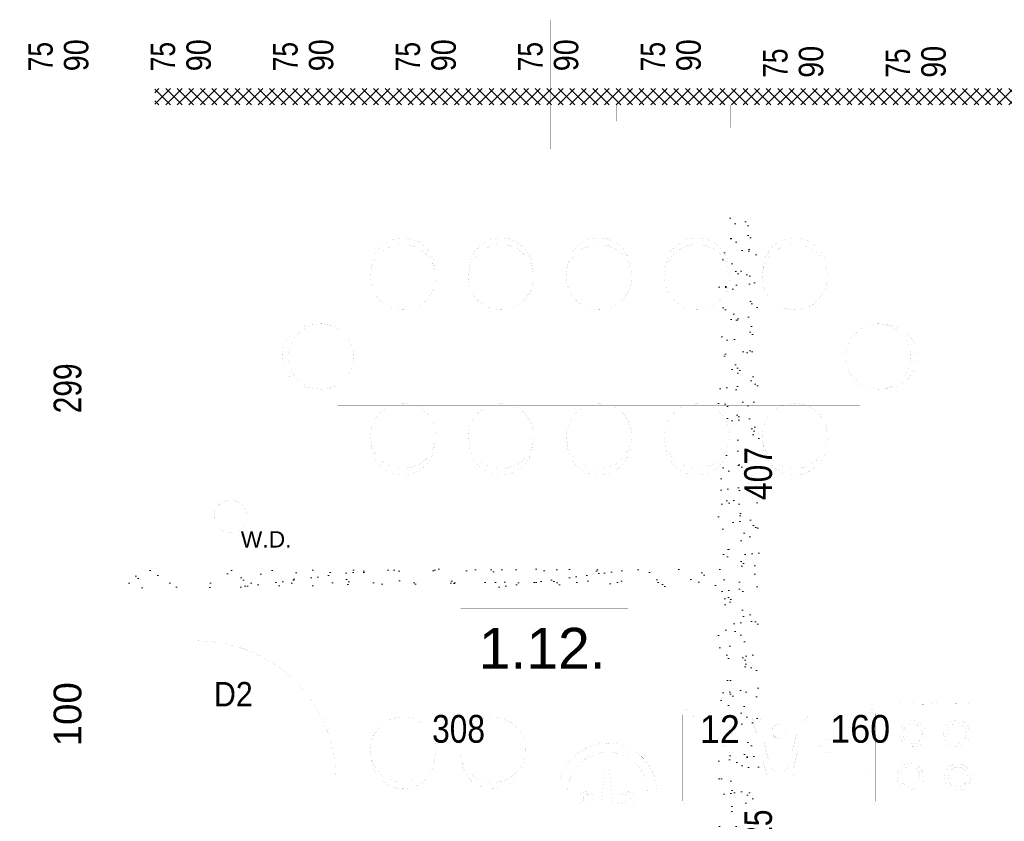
# Paper-space layout 'Layout1' of a CAD drawing. Header units: inches. Extents: x 7368 to 30263, y 5719 to 13940.
# Tile 33 of 44: x 11188 to 11791, y 12893 to 13384. Entities that reach past the tile are written whole.
import ezdxf
from ezdxf.enums import TextEntityAlignment as Align

# ---------------------------------------------------------------- set-up
doc = ezdxf.new("R2010")
doc.units = ezdxf.units.IN
doc.header["$LTSCALE"] = 2
doc.header["$MEASUREMENT"] = 0
for name, pattern in [('ACAD_ISO04W100', [30, 24, -3, 0, -3]), ('ACAD_ISO07W100', [3, 0, -3]), ('DASHED', [0.75, 0.5, -0.25]), ('DASHEDX2', [1.5, 1, -0.5]), ('HIDDEN', [9.525, 6.35, -3.175]), ('OS', [60, 30, -15, 0, -15]), ('PRZERYW', [60, 30, -30])]:
    doc.linetypes.add(name, pattern=pattern)
for name, color, linetype, lineweight in [('A CIENKA', 7, 'CONTINUOUS', 13), ('A KRESKOWANIA', 7, 'CONTINUOUS', 5), ('A MURY ISTN', 7, 'CONTINUOUS', 15), ('A OPISY', 7, 'CONTINUOUS', 15), ('A OSIE', 7, 'ACAD_ISO04W100', 13), ('A PRZERYWANIA', 7, 'HIDDEN', 15), ('A WYMIARY', 7, 'CONTINUOUS', 9), ('ECIANA_PROJEKT', 7, 'CONTINUOUS', 15), ('WYBURZENIA', 7, 'CONTINUOUS', 9)]:
    doc.layers.add(name, color=color, linetype=linetype, lineweight=lineweight)
doc.styles.get("Standard").update_dxf_attribs({"font": 'arial.ttf'})
pattern_1 = [(37.5, (117, 107), (-0.503947, 15.41459), [0, -12.16, 0, -13.6, 0, -13]), (7.5, (117, 107), (14.158214, 22.577169), [0, -6.56, 0, -10.96, 0, -4.2]), (-32.5, (110.042, 100.042), (24.913135, 0.045272), [0, -4, 0, -14.4, 0, -18.8]), (-42.5, (110.042, 100.042), (24.049013, 7.021405), [0, -2, 0, -9.44, 0, -10.8])]

psp = doc.layouts.get("Layout1")

# ---------------------------------------------------------------- hatches: boundary and pattern name
at = {"layer": 'A KRESKOWANIA', "linetype": 'Continuous'}
h = psp.add_hatch(dxfattribs=at)
h.set_pattern_fill('AR-SAND_S0_1', color=254, scale=8, style=0)
h.set_pattern_definition(pattern_1)
h.paths.add_polyline_path([(11640.55, 13262.96), (11615.55, 13262.96), (11615.55, 13245.49, -0.209495), (11621.97, 13231.29, -0.060505), (11622.55, 13226.5, -0.219217), (11615.55, 13211.3), (11615.55, 13207.96), (11640.55, 13207.96)], flags=0)
h = psp.add_hatch(dxfattribs=at)
h.set_pattern_fill('AR-SAND_S0_1', color=254, scale=8, style=0)
h.set_pattern_definition(pattern_1)
h.paths.add_polyline_path([(11622.55, 13226.5, 0.219217), (11615.55, 13241.7), (11615.55, 13211.3, 0.219217)], flags=0)
h = psp.add_hatch(dxfattribs=at)
h.set_pattern_fill('AR-SAND_S0_1', color=254, scale=8, style=0)
h.set_pattern_definition(pattern_1)
h.paths.add_polyline_path([(11640.55, 13207.96), (11615.55, 13207.96), (11615.55, 13147.96), (11640.55, 13147.96)], flags=0)
h = psp.add_hatch(dxfattribs=at)
h.set_pattern_fill('AR-SAND_S0_1', color=254, scale=8, style=0)
h.set_pattern_definition(pattern_1)
h.paths.add_polyline_path([(11640.55, 13147.96), (11615.55, 13147.96), (11615.55, 13144.62, -0.219217), (11622.55, 13129.42, -0.060505), (11621.97, 13124.63, -0.209495), (11615.55, 13110.43), (11615.55, 13047.96), (11302.55, 13047.96), (11302.55, 13035.96), (11615.55, 13035.96), (11615.55, 12949.96), (11640.55, 12949.96)], flags=0)
h = psp.add_hatch(dxfattribs=at)
h.set_pattern_fill('AR-SAND_S0_1', color=254, scale=8, style=0)
h.set_pattern_definition(pattern_1)
h.paths.add_polyline_path([(11290.55, 13047.96), (11254.55, 13047.96), (11254.55, 13035.96), (11290.55, 13035.96)], flags=0)
h = psp.add_hatch(dxfattribs=at)
h.set_pattern_fill('AR-SAND_S0_1', color=254, scale=8, style=0)
h.set_pattern_definition(pattern_1)
h.paths.add_polyline_path([(11640.55, 12949.96), (11615.55, 12949.96), (11615.55, 12948.97), (11640.55, 12948.97)], flags=0)
h = psp.add_hatch(dxfattribs=at)
h.set_pattern_fill('AR-SAND_S0_1', color=254, scale=8, style=0)
h.set_pattern_definition(pattern_1)
h.paths.add_polyline_path([(11640.55, 12948.97), (11615.55, 12948.97), (11615.55, 12944.9), (11634.72, 12944.9), (11635.56, 12944.78), (11636.23, 12944.27), (11636.56, 12943.49), (11640.55, 12927.43)], flags=0)
h = psp.add_hatch(dxfattribs=at)
h.set_pattern_fill('AR-SAND_S0_1', color=254, scale=8, style=0)
h.set_pattern_definition(pattern_1)
h.paths.add_polyline_path([(11636.56, 12943.49), (11636.23, 12944.27), (11635.56, 12944.78), (11634.72, 12944.9), (11615.55, 12944.9), (11615.55, 12908.12), (11640.55, 12908.12), (11640.55, 12927.43)], flags=0)
h.paths.add_polyline_path([(11625.86, 12930.07), (11626.79, 12929.13), (11627.39, 12927.95), (11627.6, 12926.64), (11627.39, 12925.34), (11626.79, 12924.16), (11625.86, 12923.23), (11624.68, 12922.63), (11623.38, 12922.42), (11622.07, 12922.63), (11620.89, 12923.23), (11619.95, 12924.16), (11619.36, 12925.34), (11619.15, 12926.64), (11619.36, 12927.95), (11619.95, 12929.13), (11620.89, 12930.07), (11622.07, 12930.67), (11623.38, 12930.87), (11624.68, 12930.67)], flags=0)
h.paths.add_polyline_path([(11627.6, 12926.64), (11627.39, 12927.95), (11626.79, 12929.13), (11625.86, 12930.07), (11624.68, 12930.67), (11623.38, 12930.87), (11622.07, 12930.67), (11620.89, 12930.07), (11619.95, 12929.13), (11619.36, 12927.95), (11619.15, 12926.64), (11619.36, 12925.34), (11619.95, 12924.16), (11620.89, 12923.23), (11622.07, 12922.63), (11623.38, 12922.42), (11624.68, 12922.63), (11625.86, 12923.23), (11626.79, 12924.16), (11627.39, 12925.34)], flags=0)
h = psp.add_hatch(dxfattribs=at)
h.set_pattern_fill('AR-SAND_S0_1', color=254, scale=8, style=0)
h.set_pattern_definition(pattern_1)
h.paths.add_polyline_path([(11640.55, 12908.12), (11615.55, 12908.12), (11615.55, 12903.9), (11640.55, 12903.9)], flags=0)
h = psp.add_hatch(dxfattribs=at)
h.set_pattern_fill('AR-SAND_S0_1', color=254, scale=8, style=0)
h.set_pattern_definition(pattern_1)
h.paths.add_polyline_path([(11640.55, 12903.9), (11615.55, 12903.9), (11615.55, 12889.96), (11640.55, 12889.96)], flags=0)
at = {"layer": 'A OPISY', "linetype": 'Continuous'}
h = psp.add_hatch(dxfattribs=at)
h.set_pattern_fill('ANSI37_S0_4', color=2, scale=40, style=0)
h.set_pattern_definition([(45, (117, 107), (-3.5355339, 3.5355339), []), (135, (117, 107), (-3.5355339, -3.5355339), [])])
h.paths.add_polyline_path([(12435.71, 13341.96), (11270.55, 13341.96), (11270.55, 13331.96), (12435.71, 13331.96)], flags=0)

# ---------------------------------------------------------------- linework, layer by layer
at = {"layer": 'A CIENKA', "color": 7, "linetype": 'Continuous', "const_width": 0.018}
for points in [[(11045.55, 13341.96), (11285.55, 13341.96)], [(11457.9, 13023.71), (11560.38, 13023.71)], [(11457.9, 12969.8), (11457.9, 13023.71)], [(11560.38, 13023.71), (11560.38, 12969.8)], [(11301.55, 13008.96), (11291.55, 13008.96)], [(11291.55, 13008.96), (11291.55, 13003.96)], [(11301.55, 13003.96), (11301.55, 13008.96)], [(11291.55, 13003.96), (11301.55, 13003.96)], [(11560.38, 12969.8), (11457.9, 12969.8)], [(11337.81, 12958.96), (11300.03, 12958.96)], [(11381.55, 12918.96), (11296.55, 12918.96)], [(11296.55, 12918.96), (11296.55, 12913.96)], [(11381.55, 12913.96), (11381.55, 12918.96)], [(11291.55, 12908.96), (11291.55, 12913.96)], [(11291.55, 12913.96), (11301.55, 12913.96)], [(11301.55, 12908.96), (11291.55, 12908.96)], [(11296.55, 12913.96), (11381.55, 12913.96)], [(11301.55, 12913.96), (11301.55, 12908.96)]]:
    psp.add_lwpolyline(points, dxfattribs=at)
psp.add_lwpolyline([(11381.55, 12918.96, 0.414214), (11296.55, 13003.96, 0.414214)], format="xyb", dxfattribs=at)
at = {"layer": 'A KRESKOWANIA', "color": 254, "linetype": 'Continuous', "const_width": 0.018}
for points in [[(11213.05, 13304.85), (11213.05, 13383.85)], [(11288.05, 13304.85), (11288.05, 13383.85)], [(11363.05, 13304.85), (11363.05, 13383.85)], [(11438.05, 13304.85), (11438.05, 13383.85)], [(11513.05, 13304.85), (11513.05, 13383.85)], [(11588.05, 13304.85), (11588.05, 13383.85)], [(11663.05, 13300.85), (11663.05, 13379.85)], [(11738.05, 13300.85), (11738.05, 13379.85)], [(11702.42, 13207.96), (11382.55, 13207.96)], [(11382.55, 13207.96), (11382.55, 13147.96)], [(11702.42, 13147.96), (11702.42, 13207.96)], [(11382.55, 13147.96), (11702.42, 13147.96)], [(11316.87, 13106.58), (11316.87, 13053.38)], [(11343.47, 13079.98), (11290.26, 13079.98)], [(11782.42, 12962.96), (11507.27, 12962.96)], [(11507.27, 12962.96), (11507.27, 12902.96)], [(11717.46, 12902.96), (11717.46, 12962.96)], [(11717.46, 12962.96), (11777.46, 12962.96)], [(11727.21, 12966.89), (11727.08, 12965.18)], [(11727.08, 12965.18), (11735, 12965.31)], [(11735.1, 12966.93), (11727.21, 12966.89)], [(11735, 12965.31), (11735.18, 12966.88)], [(11738.53, 12966.82), (11738.39, 12965.11)], [(11738.39, 12965.11), (11746.31, 12965.25)], [(11746.41, 12966.86), (11738.53, 12966.82)], [(11746.31, 12965.25), (11746.49, 12966.81)], [(11749.46, 12966.88), (11749.33, 12965.17)], [(11749.33, 12965.17), (11757.25, 12965.3)], [(11757.35, 12966.92), (11749.46, 12966.88)], [(11757.25, 12965.3), (11757.43, 12966.87)], [(11760.78, 12967.07), (11760.64, 12965.35)], [(11760.64, 12965.35), (11768.56, 12965.49)], [(11768.66, 12967.11), (11760.78, 12967.07)], [(11768.56, 12965.49), (11768.74, 12967.06)], [(11777.46, 12962.96), (11777.46, 12902.96)], [(11777.46, 12902.96), (11717.46, 12902.96)]]:
    psp.add_lwpolyline(points, dxfattribs=at)
for points in [[(11442.55, 13226.5, 1), (11402.55, 13226.5, 1)], [(11502.55, 13226.5, 1), (11462.55, 13226.5, 1)], [(11562.55, 13226.5, 1), (11522.55, 13226.5, 1)], [(11622.55, 13226.5, 1), (11582.55, 13226.5, 1)], [(11682.42, 13226.5, 1), (11642.42, 13226.5, 1)], [(11392.47, 13177.96, 1), (11352.47, 13177.96, 1)], [(11733.54, 13177.96, 1), (11693.54, 13177.96, 1)], [(11442.55, 13129.42, 1), (11402.55, 13129.42, 1)], [(11502.55, 13129.42, 1), (11462.55, 13129.42, 1)], [(11562.55, 13129.42, 1), (11522.55, 13129.42, 1)], [(11622.55, 13129.42, 1), (11582.55, 13129.42, 1)], [(11682.42, 13129.42, 1), (11642.42, 13129.42, 1)], [(11442.55, 12937.3, 1), (11402.55, 12937.3, 1)], [(11497.56, 12937.3, 1), (11457.56, 12937.3, 1)], [(11742.64, 12947.05, 1), (11726.6, 12947.05, 1)], [(11740.64, 12947.05, 1), (11728.6, 12947.05, 1)], [(11769.7, 12947.22, 1), (11753.66, 12947.22, 1)], [(11767.7, 12947.22, 1), (11755.66, 12947.22, 1)], [(11741.03, 12920.86, 1), (11724.99, 12920.86, 1)], [(11739.03, 12920.86, 1), (11726.99, 12920.86, 1)], [(11770.28, 12920.6, 1), (11754.24, 12920.6, 1)], [(11768.28, 12920.6, 1), (11756.24, 12920.6, 1)]]:
    psp.add_lwpolyline(points, format="xyb", close=True, dxfattribs=at)
for points in [[(11441.97, 13231.29, 0.98873), (11403.13, 13231.29, 0.98873)], [(11501.97, 13231.29, 0.98873), (11463.13, 13231.29, 0.98873)], [(11561.97, 13231.29, 0.98873), (11523.13, 13231.29, 0.98873)], [(11621.97, 13231.29, 0.98873), (11583.13, 13231.29, 0.98873)], [(11681.84, 13231.29, 0.98873), (11643, 13231.29, 0.98873)], [(11367.68, 13197.38, 0.98873), (11367.68, 13158.54, 0.98873)], [(11718.33, 13158.54, 0.98873), (11718.33, 13197.38, 0.98873)], [(11403.13, 13124.63, 0.98873), (11441.97, 13124.63, 0.98873)], [(11463.13, 13124.63, 0.98873), (11501.97, 13124.63, 0.98873)], [(11523.13, 13124.63, 0.98873), (11561.97, 13124.63, 0.98873)], [(11583.13, 13124.63, 0.98873), (11621.97, 13124.63, 0.98873)], [(11643, 13124.63, 0.98873), (11681.84, 13124.63, 0.98873)], [(11403.13, 12932.51, 0.98873), (11441.97, 12932.51, 0.98873)], [(11458.14, 12932.51, 0.98873), (11496.98, 12932.51, 0.98873)]]:
    psp.add_lwpolyline(points, format="xyb", dxfattribs=at)
at = {"layer": 'A KRESKOWANIA', "color": 254, "linetype": 'DASHED', "const_width": 0.018}
psp.add_lwpolyline([(11326.87, 13079.98, 1), (11306.87, 13079.98, 1)], format="xyb", close=True, dxfattribs=at)
at = {"layer": 'A KRESKOWANIA', "color": 250, "linetype": 'Continuous', "const_width": 0.018}
for points in [[(11593.88, 12958.65), (11593.88, 12905.78)], [(11593.95, 12958.65), (11594.14, 12959.75)], [(11594.14, 12959.75), (11594.68, 12960.73)], [(11594.68, 12960.73), (11595.52, 12961.48)], [(11595.52, 12961.48), (11596.56, 12961.91)], [(11596.56, 12961.91), (11597.68, 12961.97)], [(11708.28, 12961.97), (11597.68, 12961.97)], [(11599.41, 12956.49), (11599.75, 12957.27)], [(11599.75, 12957.27), (11600.42, 12957.78)], [(11600.42, 12957.78), (11601.26, 12957.9)], [(11601.26, 12957.9), (11634.72, 12957.9)], [(11634.72, 12957.9), (11635.56, 12957.78)], [(11635.56, 12957.78), (11636.23, 12957.27)], [(11636.23, 12957.27), (11636.56, 12956.49)], [(11641.71, 12955.91), (11642.57, 12956.73)], [(11642.57, 12956.73), (11643.64, 12957.25)], [(11643.64, 12957.25), (11644.81, 12957.43)], [(11644.81, 12957.43), (11661.12, 12957.43)], [(11661.12, 12957.43), (11662.3, 12957.25)], [(11662.3, 12957.25), (11663.36, 12956.73)], [(11663.36, 12956.73), (11664.23, 12955.91)], [(11669.17, 12956.49), (11669.51, 12957.27)], [(11669.51, 12957.27), (11670.18, 12957.78)], [(11670.18, 12957.78), (11671.02, 12957.9)], [(11704.48, 12957.9), (11671.02, 12957.9)], [(11704.48, 12957.9), (11705.32, 12957.78)], [(11705.32, 12957.78), (11705.99, 12957.27)], [(11705.99, 12957.27), (11706.32, 12956.49)], [(11708.28, 12961.97), (11709.3, 12961.93)], [(11709.3, 12961.93), (11710.26, 12961.59)], [(11710.26, 12961.59), (11711.07, 12960.96)], [(11711.07, 12960.96), (11711.65, 12960.13)], [(11711.65, 12960.13), (11711.96, 12959.15)], [(11711.85, 12905.78), (11711.85, 12959.64)], [(11599.41, 12922.54), (11599.41, 12956.49)], [(11636.56, 12956.49), (11644.99, 12922.54)], [(11640.88, 12953.71), (11641.13, 12954.88)], [(11640.99, 12952.53), (11640.88, 12953.71)], [(11640.99, 12952.53), (11647.29, 12927.16)], [(11641.13, 12954.88), (11641.71, 12955.91)], [(11648.48, 12949.87), (11649.08, 12951.05)], [(11649.08, 12951.05), (11650.01, 12951.99)], [(11650.01, 12951.99), (11651.19, 12952.59)], [(11651.19, 12952.59), (11652.5, 12952.8)], [(11652.5, 12952.8), (11653.81, 12952.59)], [(11653.81, 12952.59), (11654.98, 12951.99)], [(11654.98, 12951.99), (11655.92, 12951.05)], [(11655.92, 12951.05), (11656.51, 12949.87)], [(11664.94, 12952.53), (11658.64, 12927.16)], [(11669.17, 12956.49), (11660.74, 12922.54)], [(11664.23, 12955.91), (11664.81, 12954.88)], [(11664.81, 12954.88), (11665.05, 12953.71)], [(11665.05, 12953.71), (11664.94, 12952.53)], [(11706.32, 12922.54), (11706.32, 12956.49)], [(11648.27, 12948.57), (11648.48, 12949.87)], [(11648.48, 12947.26), (11648.27, 12948.57)], [(11649.08, 12946.09), (11648.48, 12947.26)], [(11650.01, 12945.15), (11649.08, 12946.09)], [(11651.19, 12944.55), (11650.01, 12945.15)], [(11652.5, 12944.34), (11651.19, 12944.55)], [(11653.81, 12944.55), (11652.5, 12944.34)], [(11654.98, 12945.15), (11653.81, 12944.55)], [(11655.92, 12946.09), (11654.98, 12945.15)], [(11656.51, 12947.26), (11655.92, 12946.09)], [(11656.51, 12949.87), (11656.72, 12948.57)], [(11656.72, 12948.57), (11656.51, 12947.26)], [(11619.15, 12939.64), (11619.36, 12940.95)], [(11619.36, 12938.34), (11619.15, 12939.64)], [(11619.36, 12940.95), (11619.95, 12942.13)], [(11619.95, 12942.13), (11620.89, 12943.07)], [(11620.89, 12943.07), (11622.07, 12943.67)], [(11622.07, 12943.67), (11623.38, 12943.87)], [(11623.38, 12943.87), (11624.68, 12943.67)], [(11624.68, 12943.67), (11625.86, 12943.07)], [(11625.86, 12943.07), (11626.79, 12942.13)], [(11626.79, 12942.13), (11627.39, 12940.95)], [(11627.39, 12940.95), (11627.6, 12939.64)], [(11627.6, 12939.64), (11627.39, 12938.34)], [(11678.13, 12939.64), (11678.34, 12940.95)], [(11678.34, 12938.34), (11678.13, 12939.64)], [(11678.34, 12940.95), (11678.94, 12942.13)], [(11678.94, 12942.13), (11679.87, 12943.07)], [(11679.87, 12943.07), (11681.06, 12943.67)], [(11681.06, 12943.67), (11682.36, 12943.87)], [(11682.36, 12943.87), (11683.66, 12943.67)], [(11683.66, 12943.67), (11684.84, 12943.07)], [(11684.84, 12943.07), (11685.78, 12942.13)], [(11685.78, 12942.13), (11686.38, 12940.95)], [(11686.38, 12940.95), (11686.58, 12939.64)], [(11686.58, 12939.64), (11686.38, 12938.34)], [(11619.95, 12937.16), (11619.36, 12938.34)], [(11620.89, 12936.23), (11619.95, 12937.16)], [(11622.07, 12935.63), (11620.89, 12936.23)], [(11623.38, 12935.42), (11622.07, 12935.63)], [(11624.68, 12935.63), (11623.38, 12935.42)], [(11625.86, 12936.23), (11624.68, 12935.63)], [(11626.79, 12937.16), (11625.86, 12936.23)], [(11627.39, 12938.34), (11626.79, 12937.16)], [(11678.94, 12937.16), (11678.34, 12938.34)], [(11679.87, 12936.23), (11678.94, 12937.16)], [(11681.06, 12935.63), (11679.87, 12936.23)], [(11682.36, 12935.42), (11681.06, 12935.63)], [(11683.66, 12935.63), (11682.36, 12935.42)], [(11684.84, 12936.23), (11683.66, 12935.63)], [(11685.78, 12937.16), (11684.84, 12936.23)], [(11686.38, 12938.34), (11685.78, 12937.16)], [(11647.81, 12925.96), (11647.29, 12927.16)], [(11658.64, 12927.16), (11658.13, 12925.96)], [(11544.14, 12905.08), (11545.77, 12923.42)], [(11545.85, 12923.93), (11545.77, 12923.42)], [(11546.08, 12924.38), (11545.85, 12923.93)], [(11546.44, 12924.74), (11546.08, 12924.38)], [(11546.89, 12924.97), (11546.44, 12924.74)], [(11547.4, 12925.05), (11546.89, 12924.97)], [(11547.9, 12924.97), (11547.4, 12925.05)], [(11548.36, 12924.74), (11547.9, 12924.97)], [(11548.72, 12924.38), (11548.36, 12924.74)], [(11548.95, 12923.93), (11548.72, 12924.38)], [(11549.03, 12923.42), (11548.95, 12923.93)], [(11549.03, 12923.42), (11550.66, 12905.08)], [(11599.75, 12921.76), (11599.41, 12922.54)], [(11600.42, 12921.24), (11599.75, 12921.76)], [(11601.26, 12921.12), (11600.42, 12921.24)], [(11643.15, 12921.12), (11601.26, 12921.12)], [(11643.99, 12921.24), (11643.15, 12921.12)], [(11644.66, 12921.76), (11643.99, 12921.24)], [(11644.99, 12922.54), (11644.66, 12921.76)], [(11648.69, 12925), (11647.81, 12925.96)], [(11649.83, 12924.38), (11648.69, 12925)], [(11651.11, 12924.17), (11649.83, 12924.38)], [(11651.11, 12924.17), (11654.82, 12924.17)], [(11656.11, 12924.38), (11654.82, 12924.17)], [(11657.25, 12925), (11656.11, 12924.38)], [(11658.13, 12925.96), (11657.25, 12925)], [(11661.07, 12921.76), (11660.74, 12922.54)], [(11661.75, 12921.24), (11661.07, 12921.76)], [(11662.59, 12921.12), (11661.75, 12921.24)], [(11662.59, 12921.12), (11704.48, 12921.12)], [(11705.32, 12921.24), (11704.48, 12921.12)], [(11705.99, 12921.76), (11705.32, 12921.24)], [(11706.32, 12922.54), (11705.99, 12921.76)], [(11711.85, 12916.9), (11593.88, 12916.9)], [(11530.53, 12910.11), (11530.42, 12909.7)], [(11530.42, 12909.7), (11530.53, 12909.29)], [(11530.83, 12910.41), (11530.53, 12910.11)], [(11530.53, 12909.29), (11530.83, 12908.99)], [(11531.23, 12910.51), (11530.83, 12910.41)], [(11530.83, 12908.99), (11531.23, 12908.88)], [(11531.64, 12910.41), (11531.23, 12910.51)], [(11531.23, 12908.88), (11531.64, 12908.99)], [(11531.94, 12910.11), (11531.64, 12910.41)], [(11531.64, 12908.99), (11531.94, 12909.29)], [(11531.94, 12910.11), (11532.89, 12910.11)], [(11532.05, 12909.7), (11531.94, 12910.11)], [(11531.94, 12909.29), (11532.05, 12909.7)], [(11532.89, 12909.29), (11531.94, 12909.29)], [(11532.97, 12910.54), (11532.86, 12909.7)], [(11532.86, 12909.7), (11532.97, 12908.86)], [(11533.27, 12911.33), (11532.97, 12910.54)], [(11532.97, 12908.86), (11533.27, 12908.07)], [(11533.85, 12911.63), (11533.27, 12911.33)], [(11535.72, 12911.33), (11533.27, 12911.33)], [(11533.79, 12910.11), (11533.68, 12909.7)], [(11533.68, 12909.7), (11533.79, 12909.29)], [(11534.09, 12910.41), (11533.79, 12910.11)], [(11533.79, 12909.29), (11534.09, 12908.99)], [(11534.49, 12911.73), (11533.85, 12911.63)], [(11534.49, 12910.51), (11534.09, 12910.41)], [(11534.09, 12908.99), (11534.49, 12908.88)], [(11535.14, 12911.63), (11534.49, 12911.73)], [(11534.9, 12910.41), (11534.49, 12910.51)], [(11534.49, 12908.88), (11534.9, 12908.99)], [(11535.2, 12910.11), (11534.9, 12910.41)], [(11534.9, 12908.99), (11535.2, 12909.29)], [(11535.72, 12911.33), (11535.14, 12911.63)], [(11535.31, 12909.7), (11535.2, 12910.11)], [(11535.2, 12909.29), (11535.31, 12909.7)], [(11536.02, 12910.54), (11535.72, 12911.33)], [(11535.72, 12908.07), (11536.02, 12908.86)], [(11536.12, 12909.7), (11536.02, 12910.54)], [(11536.02, 12908.86), (11536.12, 12909.7)], [(11536.1, 12910.11), (11537.05, 12910.11)], [(11536.1, 12909.29), (11537.05, 12909.29)], [(11537.05, 12910.11), (11536.94, 12909.7)], [(11536.94, 12909.7), (11537.05, 12909.29)], [(11537.35, 12910.41), (11537.05, 12910.11)], [(11537.05, 12909.29), (11537.35, 12908.99)], [(11537.76, 12910.51), (11537.35, 12910.41)], [(11537.35, 12908.99), (11537.76, 12908.88)], [(11538.16, 12910.41), (11537.76, 12910.51)], [(11537.76, 12908.88), (11538.16, 12908.99)], [(11538.46, 12910.11), (11538.16, 12910.41)], [(11538.16, 12908.99), (11538.46, 12909.29)], [(11538.57, 12909.7), (11538.46, 12910.11)], [(11538.46, 12909.29), (11538.57, 12909.7)], [(11556.61, 12910.11), (11556.5, 12909.7)], [(11556.5, 12909.7), (11556.61, 12909.29)], [(11556.91, 12910.41), (11556.61, 12910.11)], [(11556.61, 12909.29), (11556.91, 12908.99)], [(11557.31, 12910.51), (11556.91, 12910.41)], [(11556.91, 12908.99), (11557.31, 12908.88)], [(11557.72, 12910.41), (11557.31, 12910.51)], [(11557.31, 12908.88), (11557.72, 12908.99)], [(11558.02, 12910.11), (11557.72, 12910.41)], [(11557.72, 12908.99), (11558.02, 12909.29)], [(11558.13, 12909.7), (11558.02, 12910.11)], [(11558.02, 12910.11), (11558.97, 12910.11)], [(11558.02, 12909.29), (11558.13, 12909.7)], [(11558.97, 12909.29), (11558.02, 12909.29)], [(11559.05, 12910.54), (11558.94, 12909.7)], [(11558.94, 12909.7), (11559.05, 12908.86)], [(11559.35, 12911.33), (11559.05, 12910.54)], [(11559.05, 12908.86), (11559.35, 12908.07)], [(11559.93, 12911.63), (11559.35, 12911.33)], [(11561.8, 12911.33), (11559.35, 12911.33)], [(11559.87, 12910.11), (11559.76, 12909.7)], [(11559.76, 12909.7), (11559.87, 12909.29)], [(11560.16, 12910.41), (11559.87, 12910.11)], [(11559.87, 12909.29), (11560.16, 12908.99)], [(11560.57, 12911.73), (11559.93, 12911.63)], [(11560.57, 12910.51), (11560.16, 12910.41)], [(11560.16, 12908.99), (11560.57, 12908.88)], [(11561.22, 12911.63), (11560.57, 12911.73)], [(11560.98, 12910.41), (11560.57, 12910.51)], [(11560.57, 12908.88), (11560.98, 12908.99)], [(11561.28, 12910.11), (11560.98, 12910.41)], [(11560.98, 12908.99), (11561.28, 12909.29)], [(11561.8, 12911.33), (11561.22, 12911.63)], [(11561.39, 12909.7), (11561.28, 12910.11)], [(11561.28, 12909.29), (11561.39, 12909.7)], [(11562.1, 12910.54), (11561.8, 12911.33)], [(11561.8, 12908.07), (11562.1, 12908.86)], [(11562.2, 12909.7), (11562.1, 12910.54)], [(11562.1, 12908.86), (11562.2, 12909.7)], [(11562.18, 12910.11), (11563.13, 12910.11)], [(11562.18, 12909.29), (11563.13, 12909.29)], [(11563.13, 12910.11), (11563.02, 12909.7)], [(11563.02, 12909.7), (11563.13, 12909.29)], [(11563.43, 12910.41), (11563.13, 12910.11)], [(11563.13, 12909.29), (11563.43, 12908.99)], [(11563.83, 12910.51), (11563.43, 12910.41)], [(11563.43, 12908.99), (11563.83, 12908.88)], [(11564.24, 12910.41), (11563.83, 12910.51)], [(11563.83, 12908.88), (11564.24, 12908.99)], [(11564.54, 12910.11), (11564.24, 12910.41)], [(11564.24, 12908.99), (11564.54, 12909.29)], [(11564.65, 12909.7), (11564.54, 12910.11)], [(11564.54, 12909.29), (11564.65, 12909.7)], [(11530.04, 12904.46), (11529.6, 12903.99)], [(11529.6, 12903.99), (11539.38, 12903.99)], [(11530.6, 12904.74), (11530.04, 12904.46)], [(11531.23, 12904.81), (11530.6, 12904.74)], [(11530.83, 12904.81), (11531.5, 12904.95)], [(11537.76, 12904.81), (11531.23, 12904.81)], [(11531.5, 12904.95), (11532.12, 12905.27)], [(11532.12, 12905.27), (11532.64, 12905.73)], [(11532.64, 12905.73), (11533.02, 12906.31)], [(11532.86, 12906.03), (11536.12, 12906.03)], [(11533.02, 12906.31), (11533.23, 12906.97)], [(11533.23, 12906.97), (11533.27, 12907.66)], [(11535.72, 12908.07), (11533.27, 12908.07)], [(11533.27, 12908.07), (11533.27, 12907.66)], [(11533.27, 12907.66), (11535.72, 12907.66)], [(11535.72, 12907.66), (11535.72, 12908.07)], [(11535.72, 12907.66), (11535.77, 12906.91)], [(11535.77, 12906.91), (11536.03, 12906.2)], [(11536.03, 12906.2), (11536.47, 12905.58)], [(11536.47, 12905.58), (11537.06, 12905.11)], [(11537.06, 12905.11), (11537.76, 12904.81)], [(11538.62, 12904.49), (11537.76, 12904.81)], [(11539.38, 12903.99), (11538.62, 12904.49)], [(11541.43, 12904.65), (11541.28, 12904.27)], [(11541.28, 12904.27), (11541.29, 12903.86)], [(11553.92, 12903.86), (11541.29, 12903.86)], [(11541.72, 12904.94), (11541.43, 12904.65)], [(11542.1, 12905.09), (11541.72, 12904.94)], [(11542.51, 12905.08), (11542.1, 12905.09)], [(11544.14, 12905.08), (11542.51, 12905.08)], [(11544.14, 12905.08), (11550.66, 12905.08)], [(11550.66, 12905.08), (11552.7, 12905.08)], [(11553.1, 12905.06), (11552.7, 12905.08)], [(11553.46, 12904.91), (11553.1, 12905.06)], [(11553.74, 12904.62), (11553.46, 12904.91)], [(11553.9, 12904.26), (11553.74, 12904.62)], [(11553.92, 12903.86), (11553.9, 12904.26)], [(11556.11, 12904.46), (11555.68, 12903.99)], [(11555.68, 12903.99), (11565.46, 12903.99)], [(11556.68, 12904.74), (11556.11, 12904.46)], [(11557.31, 12904.81), (11556.68, 12904.74)], [(11556.91, 12904.81), (11557.58, 12904.95)], [(11563.83, 12904.81), (11557.31, 12904.81)], [(11557.58, 12904.95), (11558.21, 12905.27)], [(11558.21, 12905.27), (11558.72, 12905.73)], [(11558.72, 12905.73), (11559.1, 12906.31)], [(11558.94, 12906.03), (11562.2, 12906.03)], [(11559.1, 12906.31), (11559.31, 12906.97)], [(11559.31, 12906.97), (11559.35, 12907.66)], [(11561.8, 12908.07), (11559.35, 12908.07)], [(11559.35, 12908.07), (11559.35, 12907.66)], [(11559.35, 12907.66), (11561.8, 12907.66)], [(11561.8, 12907.66), (11561.8, 12908.07)], [(11561.8, 12907.66), (11561.85, 12906.91)], [(11561.85, 12906.91), (11562.11, 12906.2)], [(11562.11, 12906.2), (11562.55, 12905.58)], [(11562.55, 12905.58), (11563.14, 12905.11)], [(11563.14, 12905.11), (11563.83, 12904.81)], [(11564.69, 12904.49), (11563.83, 12904.81)], [(11565.46, 12903.99), (11564.69, 12904.49)], [(11594.19, 12904.8), (11593.88, 12905.78)], [(11594.77, 12903.97), (11594.19, 12904.8)], [(11595.59, 12903.34), (11594.77, 12903.97)], [(11596.55, 12903), (11595.59, 12903.34)], [(11597.57, 12902.96), (11596.55, 12903)], [(11597.57, 12902.96), (11708.17, 12902.96)], [(11709.18, 12903), (11708.17, 12902.96)], [(11710.15, 12903.34), (11709.18, 12903)], [(11710.96, 12903.97), (11710.15, 12903.34)], [(11711.54, 12904.8), (11710.96, 12903.97)], [(11711.85, 12905.78), (11711.54, 12904.8)]]:
    psp.add_lwpolyline(points, dxfattribs=at)
at = {"layer": 'A KRESKOWANIA', "color": 251, "linetype": 'Continuous', "const_width": 0.018}
for points in [[(11535.81, 12938.77), (11533.57, 12937.68)], [(11538.13, 12939.68), (11535.81, 12938.77)], [(11540.52, 12940.39), (11538.13, 12939.68)], [(11542.96, 12940.9), (11540.52, 12940.39)], [(11545.43, 12941.21), (11542.96, 12940.9)], [(11547.92, 12941.31), (11545.43, 12941.21)], [(11550.41, 12941.21), (11547.92, 12941.31)], [(11552.88, 12940.9), (11550.41, 12941.21)], [(11555.32, 12940.39), (11552.88, 12940.9)], [(11557.71, 12939.68), (11555.32, 12940.39)], [(11560.03, 12938.77), (11557.71, 12939.68)], [(11562.27, 12937.68), (11560.03, 12938.77)], [(11527.49, 12933.34), (11525.73, 12931.58)], [(11529.4, 12934.95), (11527.49, 12933.34)], [(11531.43, 12936.4), (11529.4, 12934.95)], [(11533.57, 12937.68), (11531.43, 12936.4)], [(11536.97, 12933.15), (11534.98, 12932.04)], [(11539.05, 12934.06), (11536.97, 12933.15)], [(11541.2, 12934.78), (11539.05, 12934.06)], [(11543.4, 12935.3), (11541.2, 12934.78)], [(11545.65, 12935.62), (11543.4, 12935.3)], [(11547.92, 12935.72), (11545.65, 12935.62)], [(11550.18, 12935.62), (11547.92, 12935.72)], [(11552.43, 12935.3), (11550.18, 12935.62)], [(11554.64, 12934.78), (11552.43, 12935.3)], [(11556.79, 12934.06), (11554.64, 12934.78)], [(11558.87, 12933.15), (11556.79, 12934.06)], [(11560.85, 12932.04), (11558.87, 12933.15)], [(11564.41, 12936.4), (11562.27, 12937.68)], [(11566.44, 12934.95), (11564.41, 12936.4)], [(11568.34, 12933.34), (11566.44, 12934.95)], [(11570.1, 12931.58), (11568.34, 12933.34)], [(11522.67, 12927.65), (11521.4, 12925.51)], [(11524.12, 12929.68), (11522.67, 12927.65)], [(11525.73, 12931.58), (11524.12, 12929.68)], [(11529.76, 12927.71), (11528.31, 12925.96)], [(11531.37, 12929.31), (11529.76, 12927.71)], [(11533.11, 12930.76), (11531.37, 12929.31)], [(11534.98, 12932.04), (11533.11, 12930.76)], [(11562.72, 12930.76), (11560.85, 12932.04)], [(11564.47, 12929.31), (11562.72, 12930.76)], [(11566.07, 12927.71), (11564.47, 12929.31)], [(11567.52, 12925.96), (11566.07, 12927.71)], [(11571.72, 12929.68), (11570.1, 12931.58)], [(11573.16, 12927.65), (11571.72, 12929.68)], [(11574.44, 12925.51), (11573.16, 12927.65)], [(11519.4, 12920.95), (11518.69, 12918.56)], [(11520.31, 12923.27), (11519.4, 12920.95)], [(11521.4, 12925.51), (11520.31, 12923.27)], [(11525.93, 12922.11), (11525.01, 12920.03)], [(11527.03, 12924.09), (11525.93, 12922.11)], [(11528.31, 12925.96), (11527.03, 12924.09)], [(11568.81, 12924.09), (11567.52, 12925.96)], [(11569.91, 12922.11), (11568.81, 12924.09)], [(11570.83, 12920.03), (11569.91, 12922.11)], [(11575.53, 12923.27), (11574.44, 12925.51)], [(11576.44, 12920.95), (11575.53, 12923.27)], [(11577.15, 12918.56), (11576.44, 12920.95)], [(11518.18, 12916.12), (11517.87, 12913.65)], [(11518.69, 12918.56), (11518.18, 12916.12)], [(11523.77, 12915.67), (11523.46, 12913.42)], [(11524.29, 12917.88), (11523.77, 12915.67)], [(11525.01, 12920.03), (11524.29, 12917.88)], [(11571.55, 12917.88), (11570.83, 12920.03)], [(11572.07, 12915.67), (11571.55, 12917.88)], [(11572.38, 12913.42), (11572.07, 12915.67)], [(11577.66, 12916.12), (11577.15, 12918.56)], [(11577.97, 12913.65), (11577.66, 12916.12)], [(11517.87, 12913.65), (11517.76, 12911.16)], [(11517.76, 12911.16), (11517.76, 12902.96)], [(11523.46, 12913.42), (11523.35, 12911.16)], [(11572.49, 12911.16), (11523.35, 12911.16)], [(11572.49, 12911.16), (11572.38, 12913.42)], [(11578.07, 12911.16), (11577.97, 12913.65)], [(11578.07, 12911.16), (11578.07, 12902.96)], [(11517.76, 12902.96), (11578.07, 12902.96)]]:
    psp.add_lwpolyline(points, dxfattribs=at)
at = {"layer": 'A MURY ISTN', "color": 4, "linetype": 'Continuous', "const_width": 0.018}
for points in [[(11285.55, 13307.96), (11285.55, 13331.96)], [(11285.55, 13331.96), (13479.55, 13331.96)], [(11285.55, 13307.96), (12943.55, 13307.96)], [(11610.55, 13307.96), (11640.55, 13307.96)], [(11610.55, 13262.96), (11610.55, 13307.96)], [(11640.55, 13307.96), (11640.55, 13262.96)], [(11640.55, 13262.96), (11610.55, 13262.96)]]:
    psp.add_lwpolyline(points, dxfattribs=at)
at = {"layer": 'A OSIE', "color": 1, "linetype": 'OS', "const_width": 0.018}
for points in [[(11625.55, 10192.96), (11625.55, 13392.96)], [(7865.55, 13292.96), (13525.55, 13292.96)]]:
    psp.add_lwpolyline(points, dxfattribs=at)
at = {"layer": 'A PRZERYWANIA', "color": 3, "linetype": 'DASHEDX2', "const_width": 0.018}
for points in [[(11285.55, 13331.96), (11045.55, 13331.96)], [(11285.55, 13091.96), (11285.55, 13331.96)], [(11045.55, 13307.96), (11285.55, 13307.96)], [(11045.55, 13091.96), (11285.55, 13091.96)]]:
    psp.add_lwpolyline(points, dxfattribs=at)
at = {"layer": 'A PRZERYWANIA', "color": 3, "linetype": 'DASHED', "const_width": 0.018}
for points in [[(11253.05, 13331.96), (11173.05, 13331.96)], [(11328.05, 13331.96), (11248.05, 13331.96)], [(11248.05, 13331.96), (11248.05, 13321.96)], [(11253.05, 13331.96), (11248.05, 13331.96)], [(11248.05, 13331.96), (11248.05, 13321.96)], [(11248.05, 13321.96), (11248.05, 13331.96)], [(11248.05, 13331.96), (11253.05, 13331.96)], [(11253.05, 13321.96), (11253.05, 13331.96)], [(11253.05, 13321.96), (11253.05, 13331.96)], [(11253.05, 13331.96), (11253.05, 13321.96)], [(11403.05, 13331.96), (11323.05, 13331.96)], [(11323.05, 13331.96), (11323.05, 13321.96)], [(11328.05, 13331.96), (11323.05, 13331.96)], [(11323.05, 13331.96), (11323.05, 13321.96)], [(11323.05, 13321.96), (11323.05, 13331.96)], [(11323.05, 13331.96), (11328.05, 13331.96)], [(11328.05, 13321.96), (11328.05, 13331.96)], [(11328.05, 13321.96), (11328.05, 13331.96)], [(11328.05, 13331.96), (11328.05, 13321.96)], [(11478.05, 13331.96), (11398.05, 13331.96)], [(11398.05, 13331.96), (11398.05, 13321.96)], [(11403.05, 13331.96), (11398.05, 13331.96)], [(11398.05, 13331.96), (11398.05, 13321.96)], [(11398.05, 13321.96), (11398.05, 13331.96)], [(11398.05, 13331.96), (11403.05, 13331.96)], [(11403.05, 13321.96), (11403.05, 13331.96)], [(11403.05, 13321.96), (11403.05, 13331.96)], [(11403.05, 13331.96), (11403.05, 13321.96)], [(11553.05, 13331.96), (11473.05, 13331.96)], [(11473.05, 13331.96), (11473.05, 13321.96)], [(11478.05, 13331.96), (11473.05, 13331.96)], [(11473.05, 13331.96), (11473.05, 13321.96)], [(11473.05, 13321.96), (11473.05, 13331.96)], [(11473.05, 13331.96), (11478.05, 13331.96)], [(11478.05, 13321.96), (11478.05, 13331.96)], [(11478.05, 13321.96), (11478.05, 13331.96)], [(11478.05, 13331.96), (11478.05, 13321.96)], [(11628.05, 13331.96), (11548.05, 13331.96)], [(11548.05, 13331.96), (11548.05, 13321.96)], [(11553.05, 13331.96), (11548.05, 13331.96)], [(11548.05, 13331.96), (11548.05, 13321.96)], [(11548.05, 13321.96), (11548.05, 13331.96)], [(11548.05, 13331.96), (11553.05, 13331.96)], [(11553.05, 13321.96), (11553.05, 13331.96)], [(11553.05, 13321.96), (11553.05, 13331.96)], [(11553.05, 13331.96), (11553.05, 13321.96)], [(11623.05, 13321.96), (11623.05, 13331.96)], [(11623.05, 13331.96), (11628.05, 13331.96)], [(11628.05, 13321.96), (11628.05, 13331.96)], [(11628.05, 13331.96), (11628.05, 13321.96)], [(11178.05, 13326.96), (11248.05, 13326.96)], [(11253.05, 13326.96), (11323.05, 13326.96)], [(11328.05, 13326.96), (11398.05, 13326.96)], [(11403.05, 13326.96), (11473.05, 13326.96)], [(11478.05, 13326.96), (11548.05, 13326.96)], [(11553.05, 13326.96), (11623.05, 13326.96)], [(11703.05, 13327.96), (11623.05, 13327.96)], [(11623.05, 13327.96), (11623.05, 13317.96)], [(11628.05, 13327.96), (11623.05, 13327.96)], [(11623.05, 13327.96), (11623.05, 13317.96)], [(11628.05, 13317.96), (11628.05, 13327.96)], [(11778.05, 13327.96), (11698.05, 13327.96)], [(11698.05, 13327.96), (11698.05, 13317.96)], [(11703.05, 13327.96), (11698.05, 13327.96)], [(11698.05, 13327.96), (11698.05, 13317.96)], [(11698.05, 13317.96), (11698.05, 13327.96)], [(11698.05, 13327.96), (11703.05, 13327.96)], [(11703.05, 13317.96), (11703.05, 13327.96)], [(11703.05, 13317.96), (11703.05, 13327.96)], [(11703.05, 13327.96), (11703.05, 13317.96)], [(11853.05, 13327.96), (11773.05, 13327.96)], [(11773.05, 13327.96), (11773.05, 13317.96)], [(11778.05, 13327.96), (11773.05, 13327.96)], [(11773.05, 13327.96), (11773.05, 13317.96)], [(11773.05, 13317.96), (11773.05, 13327.96)], [(11773.05, 13327.96), (11778.05, 13327.96)], [(11778.05, 13317.96), (11778.05, 13327.96)], [(11778.05, 13317.96), (11778.05, 13327.96)], [(11778.05, 13327.96), (11778.05, 13317.96)], [(11173.05, 13321.96), (11253.05, 13321.96)], [(11248.05, 13321.96), (11328.05, 13321.96)], [(11248.05, 13321.96), (11253.05, 13321.96)], [(11253.05, 13321.96), (11248.05, 13321.96)], [(11323.05, 13321.96), (11403.05, 13321.96)], [(11323.05, 13321.96), (11328.05, 13321.96)], [(11328.05, 13321.96), (11323.05, 13321.96)], [(11398.05, 13321.96), (11478.05, 13321.96)], [(11398.05, 13321.96), (11403.05, 13321.96)], [(11403.05, 13321.96), (11398.05, 13321.96)], [(11473.05, 13321.96), (11553.05, 13321.96)], [(11473.05, 13321.96), (11478.05, 13321.96)], [(11478.05, 13321.96), (11473.05, 13321.96)], [(11548.05, 13321.96), (11628.05, 13321.96)], [(11548.05, 13321.96), (11553.05, 13321.96)], [(11553.05, 13321.96), (11548.05, 13321.96)], [(11628.05, 13321.96), (11623.05, 13321.96)], [(11628.05, 13322.96), (11698.05, 13322.96)], [(11703.05, 13322.96), (11773.05, 13322.96)], [(11778.05, 13322.96), (11848.05, 13322.96)], [(11623.05, 13317.96), (11703.05, 13317.96)], [(11623.05, 13317.96), (11628.05, 13317.96)], [(11698.05, 13317.96), (11778.05, 13317.96)], [(11698.05, 13317.96), (11703.05, 13317.96)], [(11703.05, 13317.96), (11698.05, 13317.96)], [(11773.05, 13317.96), (11853.05, 13317.96)], [(11773.05, 13317.96), (11778.05, 13317.96)], [(11778.05, 13317.96), (11773.05, 13317.96)]]:
    psp.add_lwpolyline(points, dxfattribs=at)
at = {"layer": 'A PRZERYWANIA', "color": 3, "linetype": 'PRZERYW', "const_width": 0.018}
for points in [[(11610.55, 10322.96), (11610.55, 13262.96)], [(11640.55, 10322.96), (11640.55, 13262.96)]]:
    psp.add_lwpolyline(points, dxfattribs=at)
at = {"layer": 'A WYMIARY', "color": 80, "linetype": 'Continuous', "const_width": 0.018}
for points in [[(11228.23, 13307.96), (11222.23, 13313.96)], [(11228.23, 13307.96), (11228.23, 13313.96)], [(11651.1, 13309.71), (11645.1, 13315.71)], [(11651.1, 13309.71), (11651.1, 13315.71)], [(11228.23, 13307.96), (11222.23, 13307.96)], [(11228.23, 13307.96), (11228.23, 13301.96)], [(11228.23, 13307.96), (11234.23, 13307.96)], [(11228.23, 13307.96), (11234.23, 13301.96)], [(11651.1, 13309.71), (11645.1, 13309.71)], [(11651.1, 13309.71), (11651.1, 13303.71)], [(11651.1, 13309.71), (11657.1, 13309.71)], [(11651.1, 13309.71), (11657.1, 13303.71)], [(11228.23, 13301.96), (11228.23, 13014.96)], [(11651.1, 13303.71), (11651.1, 12908.96)], [(11228.23, 13008.96), (11222.23, 13014.96)], [(11228.23, 13008.96), (11222.23, 13014.96)], [(11228.23, 13008.96), (11228.23, 13014.96)], [(11228.23, 13008.96), (11228.23, 13014.96)], [(11228.23, 13008.96), (11222.23, 13008.96)], [(11228.23, 13008.96), (11222.23, 13008.96)], [(11228.23, 13008.96), (11228.23, 13002.96)], [(11228.23, 13008.96), (11234.23, 13008.96)], [(11228.23, 13008.96), (11234.23, 13002.96)], [(11228.23, 13008.96), (11228.23, 13002.96)], [(11228.23, 13008.96), (11234.23, 13008.96)], [(11228.23, 13008.96), (11234.23, 13002.96)], [(11228.23, 13002.96), (11228.23, 12914.96)], [(11302.55, 12938.88), (11302.55, 12944.88)], [(11302.55, 12938.88), (11308.55, 12944.88)], [(11610.55, 12938.88), (11610.55, 12944.88)], [(11610.55, 12938.88), (11616.55, 12944.88)], [(11610.55, 12938.88), (11610.55, 12944.88)], [(11610.55, 12938.88), (11616.55, 12944.88)], [(11622.55, 12938.88), (11622.55, 12944.88)], [(11622.55, 12938.88), (11628.55, 12944.88)], [(11622.55, 12938.88), (11622.55, 12944.88)], [(11622.55, 12938.88), (11628.55, 12944.88)], [(11782.42, 12938.88), (11782.42, 12944.88)], [(11782.42, 12938.88), (11788.42, 12944.88)], [(11302.55, 12938.88), (11296.55, 12938.88)], [(11302.55, 12938.88), (11296.55, 12932.88)], [(11302.55, 12938.88), (11308.55, 12938.88)], [(11302.55, 12938.88), (11302.55, 12932.88)], [(11308.55, 12938.88), (11604.55, 12938.88)], [(11604.55, 12938.88), (11598.55, 12938.88)], [(11610.55, 12938.88), (11604.55, 12938.88)], [(11610.55, 12938.88), (11604.55, 12932.88)], [(11610.55, 12938.88), (11604.55, 12938.88)], [(11610.55, 12938.88), (11604.55, 12932.88)], [(11610.55, 12938.88), (11616.55, 12938.88)], [(11610.55, 12938.88), (11610.55, 12932.88)], [(11610.55, 12938.88), (11622.55, 12938.88)], [(11610.55, 12938.88), (11616.55, 12938.88)], [(11610.55, 12938.88), (11610.55, 12932.88)], [(11622.55, 12938.88), (11616.55, 12938.88)], [(11622.55, 12938.88), (11616.55, 12932.88)], [(11622.55, 12938.88), (11616.55, 12938.88)], [(11622.55, 12938.88), (11616.55, 12932.88)], [(11622.55, 12938.88), (11628.55, 12938.88)], [(11622.55, 12938.88), (11622.55, 12932.88)], [(11622.55, 12938.88), (11628.55, 12938.88)], [(11622.55, 12938.88), (11622.55, 12932.88)], [(11628.55, 12938.88), (11634.55, 12938.88)], [(11628.55, 12938.88), (11776.42, 12938.88)], [(11782.42, 12938.88), (11776.42, 12938.88)], [(11782.42, 12938.88), (11776.42, 12932.88)], [(11782.42, 12938.88), (11788.42, 12938.88)], [(11782.42, 12938.88), (11782.42, 12932.88)], [(11228.23, 12908.96), (11222.23, 12914.96)], [(11228.23, 12908.96), (11222.23, 12914.96)], [(11228.23, 12908.96), (11228.23, 12914.96)], [(11228.23, 12908.96), (11228.23, 12914.96)], [(11651.1, 12908.96), (11651.1, 12914.96)], [(11228.23, 12908.96), (11222.23, 12908.96)], [(11228.23, 12908.96), (11222.23, 12908.96)], [(11228.23, 12908.96), (11228.23, 12902.96)], [(11228.23, 12908.96), (11234.23, 12908.96)], [(11228.23, 12908.96), (11234.23, 12902.96)], [(11228.23, 12908.96), (11228.23, 12902.96)], [(11228.23, 12908.96), (11234.23, 12908.96)], [(11228.23, 12908.96), (11234.23, 12902.96)], [(11651.1, 12902.96), (11645.1, 12908.96)], [(11651.1, 12902.96), (11645.1, 12908.96)], [(11651.1, 12902.96), (11651.1, 12908.96)], [(11651.1, 12902.96), (11651.1, 12908.96)], [(11228.23, 12902.96), (11228.23, 12808.96)], [(11651.1, 12902.96), (11645.1, 12902.96)], [(11651.1, 12902.96), (11645.1, 12902.96)], [(11651.1, 12902.96), (11651.1, 12896.96)], [(11651.1, 12902.96), (11657.1, 12902.96)], [(11651.1, 12902.96), (11657.1, 12896.96)], [(11651.1, 12902.96), (11651.1, 12877.96)], [(11651.1, 12902.96), (11651.1, 12896.96)], [(11651.1, 12902.96), (11657.1, 12902.96)], [(11651.1, 12902.96), (11657.1, 12896.96)]]:
    psp.add_lwpolyline(points, dxfattribs=at)
at = {"layer": 'ECIANA_PROJEKT', "color": 141, "linetype": 'Continuous', "const_width": 0.018}
for points in [[(11285.55, 13341.96), (13489.55, 13341.96)], [(11285.55, 13331.96), (11285.55, 13341.96)], [(11290.55, 13307.96), (11290.55, 13008.96)], [(11290.55, 13307.96), (11302.55, 13307.96)], [(11302.55, 13307.96), (11302.55, 13008.96)], [(11782.42, 13307.96), (11782.42, 12902.96)], [(11807.42, 13307.96), (11782.42, 13307.96)], [(11463.9, 13017.71), (11554.38, 13017.71)], [(11463.9, 12975.8), (11463.9, 13017.71)], [(11554.38, 13017.71), (11554.38, 12975.8)], [(11302.55, 13008.96), (11290.55, 13008.96)], [(11554.38, 12975.8), (11463.9, 12975.8)], [(11302.55, 12908.96), (11290.55, 12908.96)], [(11290.55, 12908.96), (11290.55, 12802.96)], [(11302.55, 12908.96), (11302.55, 12902.96)], [(11782.42, 12902.96), (11302.55, 12902.96)]]:
    psp.add_lwpolyline(points, dxfattribs=at)
at = {"layer": 'WYBURZENIA', "color": 6, "linetype": 'ACAD_ISO07W100', "const_width": 0.018}
for points in [[(11615.55, 13047.96), (11615.55, 13262.96)], [(11640.55, 12102.96), (11640.55, 13262.96)], [(11254.55, 13047.96), (11615.55, 13047.96)], [(11254.55, 13047.96), (11254.55, 13035.96)], [(11254.55, 13035.96), (11615.55, 13035.96)], [(11615.55, 12102.96), (11615.55, 13035.96)]]:
    psp.add_lwpolyline(points, dxfattribs=at)

# ---------------------------------------------------------------- texts
at = {"layer": 'A CIENKA', "color": 7}
psp.add_text('W.D.', height=10, dxfattribs=at).set_placement((11323.19, 13061.04))
at = {"layer": 'A CIENKA', "color": 7, "width": 0.885714}
psp.add_text('D2', height=15, dxfattribs=at).set_placement((11306.78, 12963.75))
at = {"layer": 'A WYMIARY', "color": 80}
for s, width, p in [('75', 0.771429, (11207.97, 13352.56)), ('90', 0.841559, (11229.84, 13352.56)), ('75', 0.771429, (11282.97, 13352.56)), ('90', 0.841559, (11304.84, 13352.56)), ('75', 0.771429, (11357.97, 13352.56)), ('90', 0.841559, (11379.84, 13352.56)), ('75', 0.771429, (11432.97, 13352.56)), ('90', 0.841559, (11454.84, 13352.56)), ('75', 0.771429, (11507.97, 13352.56)), ('90', 0.841559, (11529.84, 13352.56)), ('75', 0.771429, (11582.97, 13352.56)), ('90', 0.841559, (11604.84, 13352.56)), ('90', 0.841559, (11679.84, 13348.56)), ('90', 0.841559, (11754.84, 13348.56)), ('75', 0.771429, (11657.97, 13348.56)), ('75', 0.771429, (11732.97, 13348.56))]:
    psp.add_text(s, height=14.96, rotation=90, dxfattribs=dict(at, width=width)).set_placement(p)
for s, width, p in [('299', 0.771429, (11217.07, 13158.46)), ('407', 0.816807, (11639.94, 13106.33)), ('100', 0.991837, (11217.07, 12958.96)), ('25', 0.771429, (11639.94, 12890.46))]:
    psp.add_text(s, height=17, rotation=90, dxfattribs=dict(at, width=width)).set_placement(p, align=Align.MIDDLE_CENTER)
for s, width, p in [('308', 0.816807, (11456.55, 12950.05)), ('12', 0.925715, (11616.55, 12949.9)), ('160', 0.925715, (11702.49, 12950.04))]:
    psp.add_text(s, height=17, dxfattribs=dict(at, width=width)).set_placement(p, align=Align.MIDDLE_CENTER)
at = {"layer": 'ECIANA_PROJEKT', "color": 141}
psp.add_text('1.12.', height=25, dxfattribs=at).set_placement((11468.94, 12986.87))

doc.saveas('drawing.dxf')
